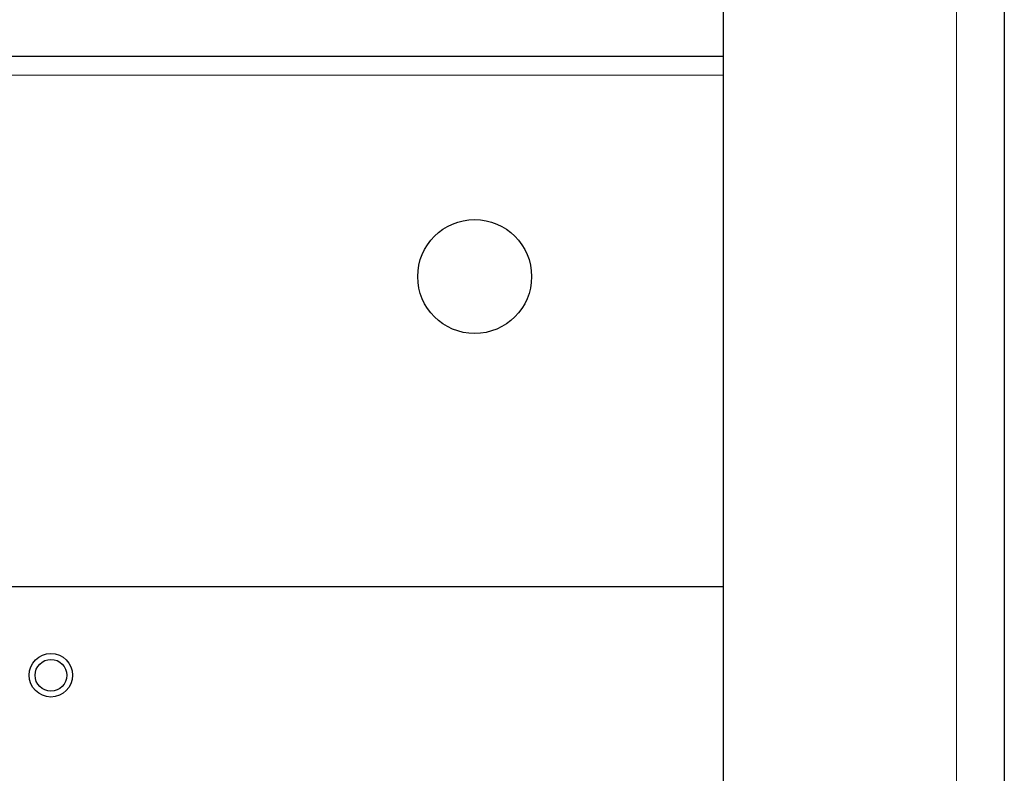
# Model space of a CAD drawing. Header units: millimetres. Extents: x 5 to 418, y 2 to 292.
# Tile 72 of 74: x 349 to 380, y 120 to 143. Entities that reach past the tile are written whole.
import ezdxf

# ---------------------------------------------------------------- set-up
doc = ezdxf.new("R2010")
doc.units = ezdxf.units.MM

msp = doc.modelspace()

# ---------------------------------------------------------------- linework, layer by layer
at = {"color": 7, "linetype": 'Continuous', "lineweight": 18}
for p, q in [((378.3032, 104.4199), (378.3032, 250.2532)), ((333.6366, 141.5216), (370.9699, 141.5216))]:
    msp.add_line(p, q, dxfattribs=at)
at = {"color": 7, "linetype": 'Continuous', "lineweight": 25}
for p, q in [((379.8032, 250.2532), (379.8032, 104.4199)), ((370.9699, 105.2532), (370.9699, 249.4199)), ((370.9699, 142.1049), (333.6366, 142.1049)), ((333.6366, 125.4382), (370.9699, 125.4382))]:
    msp.add_line(p, q, dxfattribs=at)
for centre, radius in [((363.1366, 135.1882), 1.7917), ((349.8032, 122.6466), 0.6833), ((349.8032, 122.6466), 0.5)]:
    msp.add_circle(centre, radius, dxfattribs=at)

doc.saveas('drawing.dxf')
